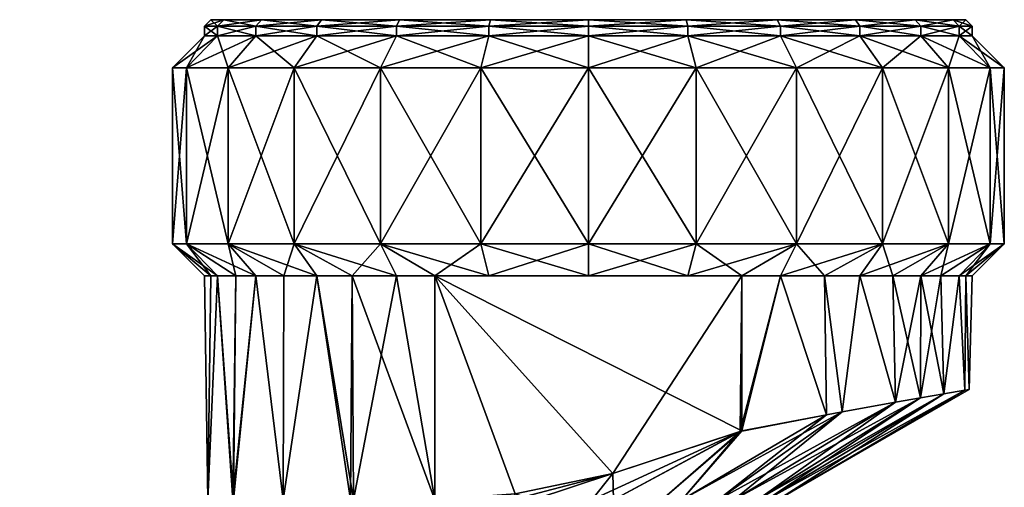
# Model space of a CAD drawing. Extents: x -0.142 to 0.142, y -0.116 to 0.
# Tile 255 of 256: x 0.062 to 0.093, y -0.015 to 0. Entities that reach past the tile are written whole.
import ezdxf

# ---------------------------------------------------------------- set-up
doc = ezdxf.new("R2010")
doc.units = 0
doc.layers.add('mesh', color=7, linetype='CONTINUOUS')

msp = doc.modelspace()

# ---------------------------------------------------------------- meshes
at = {"layer": 'mesh'}
mesh = msp.add_polyface(dxfattribs=at)
corners = [(0.069608, -0.0002, 0.006), (0.068602, 0, 0.003054), (0.069781, 0, 0.0059), (0.068409, -0.0002, 0.003106), (0.0682, 0), (0.068, -0.0002), (0.068602, 0, -0.003054), (0.068409, -0.0002, -0.003106), (0.069781, 0, -0.0059), (0.069608, -0.0002, -0.006), (0.068742, -0.007, 0.0065), (0.068742, -0.0015, 0.0065), (0.070808, -0.007, 0.009192), (0.067443, -0.0015, 0.003365), (0.067443, -0.007, 0.003365), (0.067, -0.0015), (0.067, -0.007), (0.067443, -0.0015, -0.003365), (0.067443, -0.007, -0.003365), (0.068742, -0.0015, -0.0065), (0.068742, -0.007, -0.0065), (0.070808, -0.0015, -0.009192), (0.070808, -0.007, -0.009192), (0.068409, -0.0005, 0.003106), (0.069608, -0.0005, 0.006), (0.068, -0.0005), (0.068409, -0.0005, -0.003106), (0.069608, -0.0005, -0.006), (0.071515, -0.0005, -0.008485), (0.069608, -0.008, 0.006), (0.070486, -0.008, 0.007145), (0.06898, -0.008, 0.004485), (0.068409, -0.008, 0.003106), (0.068201, -0.008, 0.001529), (0.068, -0.008), (0.068409, -0.008, -0.003106), (0.068201, -0.008, -0.001529), (0.069608, -0.008, -0.006), (0.070486, -0.008, -0.007145), (0.06898, -0.008, -0.004485), (0.068892, -0.015, -0.004522), (0.068102, -0.015, -0.001542), (0.068102, -0.015, 0.00156), (0.068906, -0.015, 0.004574)]
mesh.append_faces([[corners[k] for k in face] for face in [(0, 1, 2, 2), (3, 1, 0, 0), (3, 4, 1, 1), (5, 4, 3, 3), (5, 6, 4, 4), (7, 6, 5, 5), (7, 8, 6, 6), (9, 8, 7, 7), (10, 11, 12, 12), (10, 13, 11, 11), (14, 13, 10, 10), (14, 15, 13, 13), (16, 15, 14, 14), (16, 17, 15, 15), (18, 17, 16, 16), (18, 19, 17, 17), (20, 19, 18, 18), (20, 21, 19, 19), (22, 21, 20, 20), (11, 23, 24, 24), (13, 23, 11, 11), (13, 25, 23, 23), (15, 25, 13, 13), (15, 26, 25, 25), (17, 26, 15, 15), (17, 27, 26, 26), (19, 27, 17, 17), (19, 28, 27, 27), (24, 3, 0, 0), (23, 3, 24, 24), (23, 5, 3, 3), (25, 5, 23, 23), (25, 7, 5, 5), (26, 7, 25, 25), (26, 9, 7, 7), (27, 9, 26, 26), (29, 10, 30, 30), (31, 10, 29, 29), (31, 14, 10, 10), (32, 14, 31, 31), (33, 14, 32, 32), (33, 16, 14, 14), (34, 16, 33, 33), (16, 35, 18, 18), (16, 36, 35, 35), (34, 36, 16, 16), (20, 37, 38, 38), (18, 37, 20, 20), (18, 39, 37, 37), (35, 39, 18, 18), (39, 40, 37, 37), (35, 40, 39, 39), (36, 41, 35, 35), (34, 41, 36, 36), (33, 42, 34, 34), (33, 32, 42, 42), (43, 31, 29, 29), (43, 32, 31, 31), (42, 32, 43, 43)]])
mesh = msp.add_polyface(dxfattribs=at)
corners = [(0.074, -0.0002, 0.010392), (0.0741, 0, 0.010219), (0.076894, -0.0002, 0.011591), (0.071656, 0, 0.008344), (0.071515, -0.0002, 0.008485), (0.069781, 0, 0.0059), (0.069608, -0.0002, 0.006), (0.069608, -0.0002, -0.006), (0.071656, 0, -0.008344), (0.069781, 0, -0.0059), (0.071515, -0.0002, -0.008485), (0.0741, 0, -0.010219), (0.074, -0.0002, -0.010392), (0.076946, 0, -0.011398), (0.076894, -0.0002, -0.011591), (0.076635, -0.007, 0.012557), (0.0735, -0.0015, 0.011258), (0.076635, -0.0015, 0.012557), (0.0735, -0.007, 0.011258), (0.070808, -0.0015, 0.009192), (0.070808, -0.007, 0.009192), (0.068742, -0.0015, 0.0065), (0.070808, -0.007, -0.009192), (0.0735, -0.0015, -0.011258), (0.070808, -0.0015, -0.009192), (0.0735, -0.007, -0.011258), (0.076635, -0.0015, -0.012557), (0.076635, -0.007, -0.012557), (0.074, -0.0005, 0.010392), (0.076894, -0.0005, 0.011591), (0.071515, -0.0005, 0.008485), (0.069608, -0.0005, 0.006), (0.071515, -0.0005, -0.008485), (0.068742, -0.0015, -0.0065), (0.074, -0.0005, -0.010392), (0.076894, -0.0005, -0.011591), (0.069608, -0.0005, -0.006), (0.08, 0), (0.068602, 0, 0.003054), (0.068602, 0, -0.003054), (0.0682, 0), (0.075204, -0.008, 0.011), (0.072621, -0.008, 0.009334), (0.070486, -0.008, 0.007145), (0.068742, -0.007, 0.0065), (0.071515, -0.008, -0.008485), (0.068742, -0.007, -0.0065), (0.074, -0.008, -0.010392), (0.075204, -0.008, -0.011), (0.072621, -0.008, -0.009334), (0.076894, -0.008, -0.011591)]
mesh.append_faces([[corners[k] for k in face] for face in [(0, 1, 2, 2), (0, 3, 1, 1), (4, 3, 0, 0), (4, 5, 3, 3), (6, 5, 4, 4), (7, 8, 9, 9), (10, 8, 7, 7), (10, 11, 8, 8), (12, 11, 10, 10), (12, 13, 11, 11), (14, 13, 12, 12), (15, 16, 17, 17), (18, 16, 15, 15), (18, 19, 16, 16), (20, 19, 18, 18), (20, 21, 19, 19), (22, 23, 24, 24), (25, 23, 22, 22), (25, 26, 23, 23), (27, 26, 25, 25), (17, 28, 29, 29), (16, 28, 17, 17), (16, 30, 28, 28), (19, 30, 16, 16), (19, 31, 30, 30), (21, 31, 19, 19), (24, 32, 33, 33), (24, 34, 32, 32), (23, 34, 24, 24), (23, 35, 34, 34), (26, 35, 23, 23), (29, 0, 2, 2), (28, 0, 29, 29), (28, 4, 0, 0), (30, 4, 28, 28), (30, 6, 4, 4), (31, 6, 30, 30), (36, 10, 7, 7), (32, 10, 36, 36), (32, 12, 10, 10), (34, 12, 32, 32), (34, 14, 12, 12), (35, 14, 34, 34), (37, 5, 38, 38), (37, 3, 5, 5), (37, 39, 9, 9), (37, 40, 39, 39), (38, 40, 37, 37), (37, 8, 11, 11), (9, 8, 37, 37), (41, 18, 15, 15), (42, 20, 18, 18), (43, 44, 20, 20), (45, 22, 46, 46), (25, 47, 48, 48), (22, 47, 25, 25), (22, 49, 47, 47), (45, 49, 22, 22), (27, 25, 50, 50)]])
mesh = msp.add_polyface(dxfattribs=at)
corners = [(0.076894, -0.0002, 0.011591), (0.076946, 0, 0.011398), (0.08, -0.0002, 0.012), (0.0741, 0, 0.010219), (0.076894, -0.0002, -0.011591), (0.08, 0, -0.0118), (0.076946, 0, -0.011398), (0.08, -0.0002, -0.012), (0.083054, 0, -0.011398), (0.083106, -0.0002, -0.011591), (0.0859, 0, -0.010219), (0.086, -0.0002, -0.010392), (0.083106, -0.0002, 0.011591), (0.083054, 0, 0.011398), (0.086, -0.0002, 0.010392), (0.08, 0, 0.0118), (0.076635, -0.007, 0.012557), (0.076635, -0.0015, 0.012557), (0.08, -0.007, 0.013), (0.076635, -0.007, -0.012557), (0.08, -0.0015, -0.013), (0.076635, -0.0015, -0.012557), (0.08, -0.007, -0.013), (0.083365, -0.0015, -0.012557), (0.083365, -0.007, -0.012557), (0.0865, -0.0015, -0.011258), (0.083365, -0.007, 0.012557), (0.08, -0.0015, 0.013), (0.083365, -0.0015, 0.012557), (0.076894, -0.0005, 0.011591), (0.08, -0.0005, -0.012), (0.076894, -0.0005, -0.011591), (0.083106, -0.0005, -0.011591), (0.086, -0.0005, -0.010392), (0.08, -0.0005, 0.012), (0.083106, -0.0005, 0.011591), (0.086, -0.0005, 0.010392), (0.08, 0), (0.071656, 0, 0.008344), (0.0741, 0, -0.010219), (0.088344, 0, -0.008344), (0.0859, 0, 0.010219), (0.090219, 0, 0.0059), (0.088344, 0, 0.008344), (0.083106, -0.008, 0.011591), (0.08, -0.008, 0.012), (0.083106, -0.008, -0.011591), (0.084796, -0.008, -0.011), (0.08, -0.008, -0.012), (0.076894, -0.008, -0.011591)]
mesh.append_faces([[corners[k] for k in face] for face in [(0, 1, 2, 2), (0, 3, 1, 1), (4, 5, 6, 6), (7, 5, 4, 4), (7, 8, 5, 5), (9, 8, 7, 7), (9, 10, 8, 8), (11, 10, 9, 9), (12, 13, 14, 14), (12, 15, 13, 13), (2, 15, 12, 12), (2, 1, 15, 15), (16, 17, 18, 18), (19, 20, 21, 21), (22, 20, 19, 19), (22, 23, 20, 20), (24, 23, 22, 22), (24, 25, 23, 23), (26, 27, 28, 28), (18, 27, 26, 26), (18, 17, 27, 27), (17, 29, 27, 27), (21, 30, 31, 31), (20, 30, 21, 21), (20, 32, 30, 30), (23, 32, 20, 20), (23, 33, 32, 32), (25, 33, 23, 23), (28, 34, 35, 35), (27, 34, 28, 28), (27, 29, 34, 34), (29, 0, 34, 34), (31, 7, 4, 4), (30, 7, 31, 31), (30, 9, 7, 7), (32, 9, 30, 30), (32, 11, 9, 9), (33, 11, 32, 32), (35, 12, 36, 36), (35, 2, 12, 12), (34, 2, 35, 35), (34, 0, 2, 2), (37, 1, 3, 3), (37, 15, 1, 1), (13, 15, 37, 37), (3, 38, 37, 37), (37, 39, 6, 6), (37, 8, 10, 10), (37, 5, 8, 8), (6, 5, 37, 37), (10, 40, 37, 37), (37, 41, 13, 13), (42, 43, 37, 37), (44, 18, 26, 26), (45, 16, 18, 18), (24, 46, 47, 47), (24, 48, 46, 46), (22, 48, 24, 24), (22, 49, 48, 48), (19, 49, 22, 22)]])
mesh = msp.add_polyface(dxfattribs=at)
corners = [(0.086, -0.0002, -0.010392), (0.088344, 0, -0.008344), (0.0859, 0, -0.010219), (0.088485, -0.0002, -0.008485), (0.090219, 0, -0.0059), (0.090392, -0.0002, -0.006), (0.091398, 0, -0.003054), (0.091591, -0.0002, -0.003106), (0.0918, 0), (0.092, -0.0002), (0.091398, 0, 0.003054), (0.091591, -0.0002, 0.003106), (0.090219, 0, 0.0059), (0.090392, -0.0002, 0.006), (0.088344, 0, 0.008344), (0.088485, -0.0002, 0.008485), (0.0859, 0, 0.010219), (0.086, -0.0002, 0.010392), (0.083054, 0, 0.011398), (0.089192, -0.007, 0.009192), (0.0865, -0.0015, 0.011258), (0.089192, -0.0015, 0.009192), (0.0865, -0.007, 0.011258), (0.083365, -0.0015, 0.012557), (0.0865, -0.0015, -0.011258), (0.088485, -0.0005, -0.008485), (0.086, -0.0005, -0.010392), (0.089192, -0.0015, -0.009192), (0.090392, -0.0005, -0.006), (0.091258, -0.0015, -0.0065), (0.091591, -0.0005, -0.003106), (0.092557, -0.0015, -0.003365), (0.092, -0.0005), (0.093, -0.0015), (0.091591, -0.0005, 0.003106), (0.092557, -0.0015, 0.003365), (0.090392, -0.0005, 0.006), (0.091258, -0.0015, 0.0065), (0.088485, -0.0005, 0.008485), (0.086, -0.0005, 0.010392), (0.083106, -0.0005, 0.011591), (0.083106, -0.0002, 0.011591), (0.08, 0)]
mesh.append_faces([[corners[k] for k in face] for face in [(0, 1, 2, 2), (3, 1, 0, 0), (3, 4, 1, 1), (5, 4, 3, 3), (5, 6, 4, 4), (7, 6, 5, 5), (7, 8, 6, 6), (9, 8, 7, 7), (9, 10, 8, 8), (11, 10, 9, 9), (11, 12, 10, 10), (13, 12, 11, 11), (13, 14, 12, 12), (15, 14, 13, 13), (15, 16, 14, 14), (17, 16, 15, 15), (17, 18, 16, 16), (19, 20, 21, 21), (22, 23, 20, 20), (24, 25, 26, 26), (27, 25, 24, 24), (27, 28, 25, 25), (29, 28, 27, 27), (29, 30, 28, 28), (31, 30, 29, 29), (31, 32, 30, 30), (33, 32, 31, 31), (33, 34, 32, 32), (35, 34, 33, 33), (35, 36, 34, 34), (37, 36, 35, 35), (37, 38, 36, 36), (21, 38, 37, 37), (21, 39, 38, 38), (20, 39, 21, 21), (20, 40, 39, 39), (23, 40, 20, 20), (26, 3, 0, 0), (25, 3, 26, 26), (25, 5, 3, 3), (28, 5, 25, 25), (28, 7, 5, 5), (30, 7, 28, 28), (30, 9, 7, 7), (32, 9, 30, 30), (32, 11, 9, 9), (34, 11, 32, 32), (34, 13, 11, 11), (36, 13, 34, 34), (36, 15, 13, 13), (38, 15, 36, 36), (38, 17, 15, 15), (39, 17, 38, 38), (39, 41, 17, 17), (42, 4, 6, 6), (42, 1, 4, 4), (42, 10, 12, 12), (42, 8, 10, 10), (6, 8, 42, 42), (42, 14, 16, 16)]])
mesh = msp.add_polyface(dxfattribs=at)
corners = [(0.0865, -0.007, -0.011258), (0.0865, -0.0015, -0.011258), (0.083365, -0.007, -0.012557), (0.089192, -0.0015, -0.009192), (0.089192, -0.007, -0.009192), (0.091258, -0.0015, -0.0065), (0.091258, -0.007, -0.0065), (0.092557, -0.0015, -0.003365), (0.092557, -0.007, -0.003365), (0.093, -0.0015), (0.093, -0.007), (0.092557, -0.0015, 0.003365), (0.092557, -0.007, 0.003365), (0.091258, -0.0015, 0.0065), (0.091258, -0.007, 0.0065), (0.089192, -0.0015, 0.009192), (0.089192, -0.007, 0.009192), (0.0865, -0.007, 0.011258), (0.0865, -0.0015, 0.011258), (0.083365, -0.007, 0.012557), (0.083365, -0.0015, 0.012557), (0.084796, -0.008, -0.011), (0.086, -0.008, -0.010392), (0.087379, -0.008, -0.009334), (0.088485, -0.008, -0.008485), (0.089514, -0.008, -0.007145), (0.090392, -0.008, -0.006), (0.09102, -0.008, -0.004485), (0.091591, -0.008, -0.003106), (0.091799, -0.008, -0.001529), (0.092, -0.008), (0.091591, -0.008, 0.003106), (0.091799, -0.008, 0.001529), (0.088485, -0.008, 0.008485), (0.089514, -0.008, 0.007145), (0.090392, -0.008, 0.006), (0.09102, -0.008, 0.004485), (0.086, -0.008, 0.010392), (0.084796, -0.008, 0.011), (0.087379, -0.008, 0.009334), (0.083106, -0.008, 0.011591), (0.087928, -0.012255, -0.008916), (0.089595, -0.011953, -0.007207), (0.090379, -0.011816, -0.005822), (0.091115, -0.011687, -0.004524), (0.091771, -0.011575, -0.002032), (0.091901, -0.011553, -0.001542), (0.091901, -0.011553, 0.001542), (0.091771, -0.011575, 0.002032), (0.091115, -0.011687, 0.004524), (0.090379, -0.011816, 0.005822), (0.087441, -0.012343, 0.009414), (0.087928, -0.012255, 0.008916), (0.089595, -0.011953, 0.007207)]
mesh.append_faces([[corners[k] for k in face] for face in [(0, 1, 2, 2), (0, 3, 1, 1), (4, 3, 0, 0), (4, 5, 3, 3), (6, 5, 4, 4), (6, 7, 5, 5), (8, 7, 6, 6), (8, 9, 7, 7), (10, 9, 8, 8), (10, 11, 9, 9), (12, 11, 10, 10), (12, 13, 11, 11), (14, 13, 12, 12), (14, 15, 13, 13), (16, 15, 14, 14), (17, 18, 16, 16), (19, 20, 17, 17), (21, 22, 0, 0), (2, 21, 0, 0), (23, 0, 22, 22), (23, 4, 0, 0), (24, 4, 23, 23), (25, 4, 24, 24), (25, 6, 4, 4), (26, 6, 25, 25), (27, 6, 26, 26), (27, 8, 6, 6), (28, 8, 27, 27), (29, 8, 28, 28), (29, 10, 8, 8), (30, 10, 29, 29), (10, 31, 12, 12), (10, 32, 31, 31), (30, 32, 10, 10), (33, 16, 14, 14), (14, 34, 33, 33), (14, 35, 34, 34), (12, 35, 14, 14), (12, 36, 35, 35), (31, 36, 12, 12), (17, 37, 38, 38), (16, 37, 17, 17), (16, 39, 37, 37), (33, 39, 16, 16), (40, 19, 17, 17), (41, 24, 23, 23), (42, 25, 24, 24), (43, 26, 25, 25), (44, 27, 26, 26), (44, 28, 27, 27), (45, 29, 28, 28), (46, 30, 29, 29), (47, 32, 30, 30), (48, 31, 32, 32), (49, 36, 31, 31), (50, 35, 36, 36), (39, 51, 37, 37), (33, 52, 39, 39), (34, 53, 33, 33)]])
mesh = msp.add_polyface(dxfattribs=at)
corners = [(0.077707, -0.014811, -0.011), (0.080769, -0.01418, -0.011), (0.075204, -0.008, -0.011), (0.077707, -0.014811, 0.011), (0.077628, -0.015, 0.010681), (0.075554, -0.015, 0.010952), (0.075554, -0.015, -0.010952), (0.077628, -0.015, -0.010681), (0.075204, -0.008, 0.011), (0.076635, -0.007, 0.012557), (0.076894, -0.008, 0.011591), (0.074, -0.008, 0.010392), (0.0735, -0.007, 0.011258), (0.072621, -0.008, 0.009334), (0.071515, -0.008, 0.008485), (0.070808, -0.007, 0.009192), (0.070486, -0.008, 0.007145), (0.068742, -0.007, -0.0065), (0.070486, -0.008, -0.007145), (0.071515, -0.008, -0.008485), (0.0735, -0.007, -0.011258), (0.076894, -0.008, -0.011591), (0.073511, -0.015395, 0.010899), (0.072796, -0.01691, 0.01071), (0.072794, -0.015554, 0.010744), (0.072794, -0.015554, -0.010744), (0.075, -0.01691, -0.011), (0.073508, -0.015396, -0.010898), (0.075551, -0.01691, 0.010927), (0.077847, -0.01691, -0.010625), (0.075, -0.01561, -0.0123), (0.078818, -0.01561, -0.014247), (0.078183, -0.01561, -0.011881), (0.075, -0.01561, -0.01475), (0.071817, -0.01561, -0.011881), (0.071182, -0.01561, -0.014247), (0.06885, -0.01561, -0.010652), (0.075, -0.01561, 0.0123), (0.071182, -0.01561, 0.014247), (0.071817, -0.01561, 0.011881), (0.075, -0.01561, 0.01475), (0.078183, -0.01561, 0.011881), (0.078818, -0.01561, 0.014247), (0.078341, -0.01661, 0.015392), (0.071659, -0.01661, 0.015392), (0.071659, -0.01661, -0.015392), (0.078341, -0.01661, -0.015392), (0.075204, -0.014999, -0.011), (0.075204, -0.014999, 0.011), (0.071849, -0.015764, -0.010539), (0.07046, -0.015, -0.007279), (0.07016, -0.016121, -0.00987), (0.07257, -0.015, -0.009403), (0.072659, -0.015, 0.009492), (0.071849, -0.015764, 0.010539), (0.07016, -0.016121, 0.009869), (0.07046, -0.015, 0.007279), (0.075, -0.01691, 0.011), (0.075551, -0.01691, -0.010927), (0.074, -0.008, -0.010392), (0.072621, -0.008, -0.009334), (0.069608, -0.008, -0.006), (0.069608, -0.008, 0.006)]
mesh.append_faces([[corners[k] for k in face] for face in [(0, 1, 2, 2), (3, 4, 5, 5), (6, 7, 0, 0), (8, 9, 10, 10), (11, 12, 8, 8), (13, 12, 11, 11), (14, 15, 13, 13), (16, 15, 14, 14), (17, 18, 19, 19), (20, 2, 21, 21), (22, 23, 24, 24), (25, 26, 27, 27), (4, 28, 5, 5), (29, 7, 6, 6), (30, 31, 32, 32), (30, 33, 31, 31), (34, 33, 30, 30), (34, 35, 33, 33), (36, 35, 34, 34), (37, 38, 39, 39), (37, 40, 38, 38), (41, 40, 37, 37), (41, 42, 40, 40), (42, 43, 40, 40), (40, 44, 38, 38), (35, 45, 33, 33), (33, 46, 31, 31), (2, 47, 0, 0), (8, 3, 48, 48), (49, 50, 51, 51), (49, 52, 50, 50), (52, 27, 47, 47), (52, 25, 27, 27), (49, 25, 52, 52), (22, 53, 48, 48), (22, 24, 53, 53), (54, 53, 24, 24), (55, 53, 54, 54), (55, 56, 53, 53), (6, 0, 47, 47), (3, 5, 48, 48), (48, 57, 22, 22), (5, 28, 48, 48), (58, 47, 27, 27), (58, 6, 47, 47), (59, 47, 2, 2), (60, 47, 59, 59), (60, 52, 47, 47), (19, 52, 60, 60), (19, 50, 52, 52), (18, 50, 19, 19), (61, 50, 18, 18), (48, 11, 8, 8), (53, 11, 48, 48), (53, 13, 11, 11), (53, 14, 13, 13), (56, 14, 53, 53), (56, 16, 14, 14), (56, 62, 16, 16)]])
mesh = msp.add_polyface(dxfattribs=at)
corners = [(0.076894, -0.008, -0.011591), (0.083106, -0.008, -0.011591), (0.08, -0.008, -0.012), (0.084796, -0.008, -0.011), (0.075204, -0.008, -0.011), (0.076894, -0.008, 0.011591), (0.084796, -0.008, 0.011), (0.075204, -0.008, 0.011), (0.083106, -0.008, 0.011591), (0.08, -0.008, 0.012), (0.080769, -0.01418, 0.011), (0.077707, -0.014811, 0.011), (0.077628, -0.015, 0.010681), (0.078272, -0.015, 0.010437), (0.080109, -0.015, 0.009742), (0.082918, -0.015, 0.007529), (0.087928, -0.012255, 0.008916), (0.084052, -0.015, 0.00625), (0.084052, -0.015, -0.00625), (0.087441, -0.012343, -0.009414), (0.082918, -0.015, -0.007529), (0.080769, -0.01418, -0.011), (0.080109, -0.015, -0.009742), (0.080781, -0.015, -0.009278), (0.078272, -0.015, -0.010437), (0.077707, -0.014811, -0.011), (0.077628, -0.015, -0.010681), (0.0865, -0.007, 0.011258), (0.08, -0.007, 0.013), (0.076635, -0.007, 0.012557), (0.077847, -0.01691, 0.010625), (0.078275, -0.01691, 0.010448), (0.080781, -0.015, 0.009278), (0.0805, -0.01691, 0.009526), (0.082292, -0.015, 0.008235), (0.080794, -0.01691, 0.009301), (0.082778, -0.01691, 0.007778), (0.082947, -0.01691, 0.007558), (0.08455, -0.015, 0.005302), (0.084526, -0.01691, 0.0055), (0.085285, -0.015, 0.003902), (0.084597, -0.01691, 0.005329), (0.078275, -0.01691, -0.010448), (0.0805, -0.01691, -0.009526), (0.080794, -0.01691, -0.009301), (0.082778, -0.01691, -0.007778), (0.082292, -0.015, -0.008235), (0.082947, -0.01691, -0.007558), (0.084526, -0.01691, -0.0055), (0.084597, -0.01691, -0.005329), (0.08455, -0.015, -0.005302), (0.085652, -0.01561, 0.00615), (0.08543, -0.01561, 0.01043), (0.083697, -0.01561, 0.008697), (0.08115, -0.01561, -0.010652), (0.08543, -0.01561, -0.01043), (0.083697, -0.01561, -0.008697), (0.082375, -0.01561, -0.012774), (0.078183, -0.01561, -0.011881), (0.078818, -0.01561, -0.014247), (0.08115, -0.01561, 0.010652), (0.078818, -0.01561, 0.014247), (0.078183, -0.01561, 0.011881), (0.082375, -0.01561, 0.012774), (0.0825, -0.01586, 0.01299), (0.085981, -0.016389, 0.010981), (0.0825, -0.01586, -0.01299), (0.079019, -0.016389, -0.015), (0.084796, -0.012847, -0.011), (0.084747, -0.012863, 0.011), (0.087441, -0.012343, 0.009414)]
mesh.append_faces([[corners[k] for k in face] for face in [(0, 1, 2, 2), (0, 3, 1, 1), (4, 3, 0, 0), (5, 6, 7, 7), (5, 8, 6, 6), (9, 8, 5, 5), (7, 10, 11, 11), (6, 10, 7, 7), (10, 12, 11, 11), (10, 13, 12, 12), (10, 14, 13, 13), (15, 16, 17, 17), (18, 19, 20, 20), (21, 22, 23, 23), (21, 24, 22, 22), (25, 24, 21, 21), (25, 26, 24, 24), (27, 6, 8, 8), (9, 28, 8, 8), (5, 29, 9, 9), (13, 30, 12, 12), (14, 31, 13, 13), (32, 33, 14, 14), (34, 35, 32, 32), (15, 36, 34, 34), (17, 37, 15, 15), (38, 39, 17, 17), (40, 41, 38, 38), (42, 24, 26, 26), (43, 22, 24, 24), (44, 23, 22, 22), (45, 46, 23, 23), (47, 20, 46, 46), (48, 18, 20, 20), (49, 50, 18, 18), (51, 52, 53, 53), (54, 55, 56, 56), (54, 57, 55, 55), (58, 57, 54, 54), (58, 59, 57, 57), (60, 61, 62, 62), (60, 63, 61, 61), (53, 63, 60, 60), (53, 52, 63, 63), (63, 64, 61, 61), (52, 65, 63, 63), (57, 66, 55, 55), (59, 67, 57, 57), (4, 68, 3, 3), (4, 21, 68, 68), (6, 69, 10, 10), (69, 14, 10, 10), (69, 32, 14, 14), (69, 34, 32, 32), (69, 15, 34, 34), (69, 70, 15, 15), (68, 46, 20, 20), (68, 23, 46, 46), (21, 23, 68, 68)]])
mesh = msp.add_polyface(dxfattribs=at)
corners = [(0.06885, -0.01561, -0.010652), (0.067625, -0.01561, -0.012774), (0.071182, -0.01561, -0.014247), (0.066303, -0.01561, -0.008697), (0.06457, -0.01561, -0.01043), (0.064348, -0.01561, -0.00615), (0.062226, -0.01561, -0.007375), (0.063119, -0.01561, -0.003183), (0.066303, -0.01561, 0.008697), (0.062226, -0.01561, 0.007375), (0.064348, -0.01561, 0.00615), (0.06457, -0.01561, 0.01043), (0.06885, -0.01561, 0.010652), (0.067625, -0.01561, 0.012774), (0.071817, -0.01561, 0.011881), (0.071182, -0.01561, 0.014247), (0.065545, -0.016993, -0.005459), (0.066166, -0.01691, -0.006554), (0.06449, -0.017132, -0.002034), (0.0627, -0.01561), (0.064578, -0.01712, -0.002793), (0.063119, -0.01561, 0.003183), (0.064578, -0.01712, 0.002793), (0.06449, -0.017132, 0.002034), (0.064253, -0.017163), (0.067884, -0.01691, 0.008286), (0.067222, -0.01691, 0.007778), (0.065775, -0.016962, 0.005864), (0.066166, -0.01691, 0.006554), (0.0695, -0.01691, 0.009526), (0.067884, -0.01691, -0.008286), (0.070185, -0.01691, -0.00981), (0.0695, -0.01691, -0.009526), (0.0675, -0.01586, 0.01299), (0.070981, -0.016389, 0.015), (0.063341, -0.01661, 0.010589), (0.064019, -0.016389, 0.010981), (0.0675, -0.01586, -0.01299), (0.064019, -0.016389, -0.010981), (0.063341, -0.01661, -0.010589), (0.068892, -0.015, -0.004522), (0.065775, -0.016962, -0.005864), (0.07046, -0.015, -0.007279), (0.068434, -0.016471, -0.008825), (0.07016, -0.016121, -0.00987), (0.067856, -0.016585, -0.008326), (0.067222, -0.016708, -0.007779), (0.068906, -0.015, 0.004574), (0.067218, -0.016709, 0.007774), (0.07046, -0.015, 0.007279), (0.067856, -0.016585, 0.008326), (0.068434, -0.016471, 0.008825), (0.07016, -0.016121, 0.009869), (0.065545, -0.016993, 0.005459), (0.068102, -0.015, 0.00156), (0.068102, -0.015, -0.001542), (0.069608, -0.008, -0.006), (0.068409, -0.008, -0.003106), (0.068, -0.008), (0.069608, -0.008, 0.006)]
mesh.append_faces([[corners[k] for k in face] for face in [(0, 1, 2, 2), (3, 1, 0, 0), (3, 4, 1, 1), (5, 4, 3, 3), (5, 6, 4, 4), (7, 6, 5, 5), (8, 9, 10, 10), (8, 11, 9, 9), (12, 11, 8, 8), (12, 13, 11, 11), (14, 13, 12, 12), (14, 15, 13, 13), (7, 5, 16, 16), (3, 17, 5, 5), (7, 18, 19, 19), (16, 20, 7, 7), (21, 22, 10, 10), (19, 23, 21, 21), (18, 24, 19, 19), (8, 25, 12, 12), (10, 26, 8, 8), (27, 28, 10, 10), (25, 29, 12, 12), (0, 30, 3, 3), (31, 32, 0, 0), (13, 33, 11, 11), (13, 34, 33, 33), (15, 34, 13, 13), (11, 35, 9, 9), (11, 36, 35, 35), (33, 36, 11, 11), (1, 37, 2, 2), (1, 38, 37, 37), (4, 38, 1, 1), (4, 39, 38, 38), (6, 39, 4, 4), (17, 40, 41, 41), (42, 43, 44, 44), (42, 45, 43, 43), (40, 45, 42, 42), (40, 46, 45, 45), (17, 46, 40, 40), (47, 28, 27, 27), (47, 48, 28, 28), (49, 48, 47, 47), (49, 50, 48, 48), (49, 51, 50, 50), (52, 51, 49, 49), (53, 47, 27, 27), (22, 54, 47, 47), (18, 55, 54, 54), (20, 40, 55, 55), (16, 41, 40, 40), (52, 29, 51, 51), (43, 32, 44, 44), (56, 40, 42, 42), (57, 55, 40, 40), (58, 54, 55, 55), (47, 59, 49, 49)]])
mesh = msp.add_polyface(dxfattribs=at)
corners = [(0.08592, -0.015), (0.091901, -0.011553, -0.001542), (0.08592, -0.015, -0.001326), (0.091901, -0.011553, 0.001542), (0.08592, -0.015, 0.001326), (0.091771, -0.011575, 0.002032), (0.085572, -0.015, 0.002738), (0.091115, -0.011687, 0.004524), (0.085285, -0.015, 0.003902), (0.090379, -0.011816, 0.005822), (0.08455, -0.015, 0.005302), (0.089595, -0.011953, 0.007207), (0.084052, -0.015, 0.00625), (0.087928, -0.012255, 0.008916), (0.082918, -0.015, 0.007529), (0.087441, -0.012343, 0.009414), (0.084052, -0.015, -0.00625), (0.087928, -0.012255, -0.008916), (0.087441, -0.012343, -0.009414), (0.08455, -0.015, -0.005302), (0.089595, -0.011953, -0.007207), (0.085285, -0.015, -0.003902), (0.090379, -0.011816, -0.005822), (0.085572, -0.015, -0.002738), (0.091115, -0.011687, -0.004524), (0.091771, -0.011575, -0.002032), (0.087379, -0.008, -0.009334), (0.086, -0.008, -0.010392), (0.088485, -0.008, -0.008485), (0.089514, -0.008, -0.007145), (0.090392, -0.008, -0.006), (0.091591, -0.008, -0.003106), (0.091799, -0.008, -0.001529), (0.092, -0.008), (0.091799, -0.008, 0.001529), (0.091591, -0.008, 0.003106), (0.09102, -0.008, 0.004485), (0.090392, -0.008, 0.006), (0.087379, -0.008, 0.009334), (0.088485, -0.008, 0.008485), (0.089514, -0.008, 0.007145), (0.086, -0.01691), (0.086881, -0.01561, 0.003183), (0.087774, -0.01561, 0.007375), (0.085652, -0.01561, 0.00615), (0.089247, -0.01561, 0.003818), (0.0873, -0.01561), (0.08975, -0.01561), (0.086881, -0.01561, -0.003183), (0.089247, -0.01561, -0.003818), (0.085652, -0.01561, -0.00615), (0.087774, -0.01561, -0.007375), (0.083697, -0.01561, -0.008697), (0.08543, -0.01561, -0.01043), (0.082918, -0.015, -0.007529), (0.084796, -0.012847, -0.011), (0.084796, -0.008, -0.011), (0.086, -0.008, 0.010392), (0.084747, -0.012863, 0.011), (0.084796, -0.008, 0.011), (0.085625, -0.01691, 0.002847), (0.085625, -0.01691, -0.002847)]
mesh.append_faces([[corners[k] for k in face] for face in [(0, 1, 2, 2), (0, 3, 1, 1), (4, 3, 0, 0), (4, 5, 3, 3), (6, 5, 4, 4), (6, 7, 5, 5), (8, 7, 6, 6), (8, 9, 7, 7), (10, 9, 8, 8), (10, 11, 9, 9), (12, 11, 10, 10), (12, 13, 11, 11), (14, 15, 13, 13), (16, 17, 18, 18), (19, 17, 16, 16), (19, 20, 17, 17), (21, 20, 19, 19), (21, 22, 20, 20), (23, 22, 21, 21), (23, 24, 22, 22), (2, 24, 23, 23), (2, 25, 24, 24), (1, 25, 2, 2), (18, 26, 27, 27), (17, 26, 18, 18), (20, 28, 17, 17), (22, 29, 20, 20), (24, 30, 22, 22), (25, 31, 24, 24), (1, 32, 25, 25), (3, 33, 1, 1), (5, 34, 3, 3), (7, 35, 5, 5), (9, 36, 7, 7), (11, 37, 9, 9), (38, 13, 15, 15), (39, 11, 13, 13), (40, 37, 11, 11), (0, 41, 4, 4), (41, 2, 23, 23), (42, 43, 44, 44), (42, 45, 43, 43), (46, 45, 42, 42), (46, 47, 45, 45), (48, 47, 46, 46), (48, 49, 47, 47), (50, 49, 48, 48), (50, 51, 49, 49), (52, 51, 50, 50), (52, 53, 51, 51), (54, 18, 55, 55), (27, 56, 55, 55), (18, 27, 55, 55), (57, 58, 59, 59), (57, 15, 58, 58), (6, 60, 8, 8), (4, 60, 6, 6), (61, 21, 19, 19), (61, 23, 21, 21)]])

doc.saveas('drawing.dxf')
